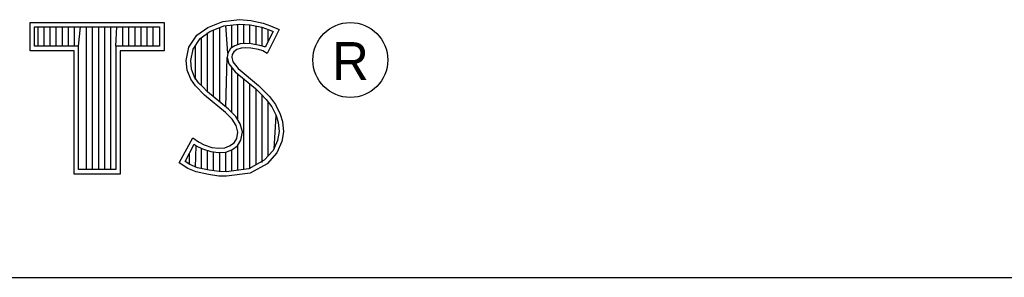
# Model space of a CAD drawing. Header units: inches. Extents: x 0 to 34, y 0 to 22.
# Tile 10 of 14: x 30.461 to 31.553, y 2.38 to 2.666. Entities that reach past the tile are written whole.
import ezdxf

# ---------------------------------------------------------------- set-up
doc = ezdxf.new("R2010")
doc.units = ezdxf.units.IN
doc.header["$LTSCALE"] = 1.87
doc.header["$MEASUREMENT"] = 0
doc.layers.add('DETAIL', color=7, linetype='CONTINUOUS')
doc.styles.add('TEXTSTYLE_2', font='txt')

msp = doc.modelspace()

# ---------------------------------------------------------------- linework, layer by layer
at = {"layer": 'DETAIL', "color": 2, "linetype": 'CONTINUOUS'}
for p, q in [((30.6863, 2.6642), (30.7049, 2.6662)), ((30.7049, 2.6662), (30.7173, 2.6653)), ((30.7173, 2.6653), (30.7309, 2.6624)), ((30.4727, 2.6631), (30.6211, 2.6631)), ((30.4727, 2.6317), (30.4727, 2.6631)), ((30.4776, 2.6583), (30.6162, 2.6583)), ((30.4776, 2.6366), (30.4776, 2.6583)), ((30.4815, 2.6366), (30.4815, 2.6583)), ((30.4882, 2.6366), (30.4882, 2.6583)), ((30.4949, 2.6366), (30.4949, 2.6583)), ((30.5016, 2.6366), (30.5016, 2.6583)), ((30.5084, 2.6366), (30.5084, 2.6583)), ((30.5151, 2.6366), (30.5151, 2.6583)), ((30.5218, 2.6366), (30.5218, 2.6583)), ((30.5263, 2.6366), (30.5285, 2.6583)), ((30.5352, 2.4996), (30.5352, 2.6583)), ((30.5419, 2.4996), (30.5419, 2.6583)), ((30.5486, 2.4996), (30.5486, 2.6583)), ((30.5553, 2.4996), (30.5553, 2.6583)), ((30.562, 2.4996), (30.562, 2.6583)), ((30.5675, 2.6366), (30.5688, 2.6583)), ((30.5755, 2.6366), (30.5755, 2.6583)), ((30.5822, 2.6366), (30.5822, 2.6583)), ((30.5889, 2.6366), (30.5889, 2.6583)), ((30.5956, 2.6366), (30.5956, 2.6583)), ((30.6023, 2.6366), (30.6023, 2.6583)), ((30.609, 2.6366), (30.609, 2.6583)), ((30.6162, 2.6583), (30.6162, 2.6366)), ((30.6211, 2.6631), (30.6211, 2.6317)), ((30.6576, 2.6488), (30.6695, 2.6575)), ((30.6695, 2.6575), (30.6863, 2.6642)), ((30.6719, 2.6532), (30.6875, 2.6594)), ((30.6761, 2.5804), (30.6761, 2.6549)), ((30.6829, 2.5748), (30.6829, 2.6576)), ((30.6875, 2.6594), (30.7049, 2.6613)), ((30.6917, 2.629), (30.6896, 2.6596)), ((30.6963, 2.635), (30.6963, 2.6604)), ((30.703, 2.6384), (30.703, 2.6611)), ((30.7049, 2.6613), (30.7166, 2.6605)), ((30.7097, 2.6396), (30.7097, 2.661)), ((30.7164, 2.6396), (30.7164, 2.6605)), ((30.7166, 2.6605), (30.7296, 2.6577)), ((30.7231, 2.6385), (30.7231, 2.6591)), ((30.7296, 2.6577), (30.7375, 2.655)), ((30.7298, 2.6368), (30.7298, 2.6576)), ((30.7309, 2.6624), (30.7393, 2.6595)), ((30.7486, 2.6552), (30.7353, 2.6286)), ((30.7365, 2.642), (30.7365, 2.6553)), ((30.7375, 2.655), (30.742, 2.6529)), ((30.7393, 2.6595), (30.7486, 2.6552)), ((30.6487, 2.6355), (30.6576, 2.6488)), ((30.6533, 2.6336), (30.6612, 2.6454)), ((30.6612, 2.6454), (30.6719, 2.6532)), ((30.6627, 2.5927), (30.6627, 2.6465)), ((30.6694, 2.586), (30.6694, 2.6514)), ((30.742, 2.6529), (30.7333, 2.6355)), ((30.5263, 2.6366), (30.4776, 2.6366)), ((30.5263, 2.4996), (30.5263, 2.6366)), ((30.6162, 2.6366), (30.5675, 2.6366)), ((30.5675, 2.6366), (30.5675, 2.4996)), ((30.6458, 2.621), (30.6487, 2.6355)), ((30.6507, 2.6208), (30.6533, 2.6336)), ((30.656, 2.5999), (30.656, 2.6377)), ((30.6949, 2.634), (30.6917, 2.629)), ((30.6995, 2.6373), (30.6949, 2.634)), ((30.7017, 2.6329), (30.6985, 2.6306)), ((30.7056, 2.6392), (30.6995, 2.6373)), ((30.7066, 2.6344), (30.7017, 2.6329)), ((30.7117, 2.6398), (30.7056, 2.6392)), ((30.7118, 2.6349), (30.7066, 2.6344)), ((30.7179, 2.6395), (30.7117, 2.6398)), ((30.7173, 2.6346), (30.7118, 2.6349)), ((30.726, 2.6329), (30.7173, 2.6346)), ((30.7272, 2.6376), (30.7179, 2.6395)), ((30.7306, 2.6315), (30.726, 2.6329)), ((30.7327, 2.6359), (30.7272, 2.6376)), ((30.7333, 2.6355), (30.7327, 2.6359)), ((30.5214, 2.6317), (30.4727, 2.6317)), ((30.5214, 2.4947), (30.5214, 2.6317)), ((30.6211, 2.6317), (30.5724, 2.6317)), ((30.5724, 2.6317), (30.5724, 2.4947)), ((30.6469, 2.61), (30.6458, 2.621)), ((30.6896, 2.5692), (30.6912, 2.6242)), ((30.6917, 2.629), (30.6912, 2.6242)), ((30.6912, 2.6242), (30.6928, 2.6171)), ((30.6965, 2.6274), (30.6962, 2.6245)), ((30.6962, 2.6245), (30.6973, 2.6193)), ((30.6985, 2.6306), (30.6965, 2.6274)), ((30.7353, 2.6286), (30.7306, 2.6315)), ((30.6507, 2.6002), (30.6469, 2.61)), ((30.6517, 2.6112), (30.6507, 2.6208)), ((30.655, 2.6025), (30.6517, 2.6112)), ((30.6928, 2.6171), (30.6999, 2.6083)), ((30.6963, 2.563), (30.6963, 2.6128)), ((30.6973, 2.6193), (30.7034, 2.6118)), ((30.7034, 2.6118), (30.7257, 2.5932)), ((30.6559, 2.5927), (30.6507, 2.6002)), ((30.6597, 2.5958), (30.655, 2.6025)), ((30.6999, 2.6083), (30.7224, 2.5896)), ((30.703, 2.5548), (30.703, 2.6058)), ((30.7097, 2.4997), (30.7097, 2.6002)), ((30.666, 2.5825), (30.6559, 2.5927)), ((30.6637, 2.5918), (30.6597, 2.5958)), ((30.6693, 2.5861), (30.6637, 2.5918)), ((30.7164, 2.5006), (30.7164, 2.5946)), ((30.7224, 2.5896), (30.7283, 2.5837)), ((30.7231, 2.5049), (30.7231, 2.5889)), ((30.7257, 2.5932), (30.7318, 2.5872)), ((30.6892, 2.5631), (30.666, 2.5825)), ((30.6925, 2.5667), (30.6693, 2.5861)), ((30.7283, 2.5837), (30.7342, 2.5776)), ((30.7298, 2.5074), (30.7298, 2.5821)), ((30.7318, 2.5872), (30.7379, 2.5808)), ((30.7342, 2.5776), (30.7407, 2.5692)), ((30.7379, 2.5808), (30.7448, 2.5718)), ((30.7006, 2.5587), (30.6925, 2.5667)), ((30.7365, 2.5148), (30.7365, 2.5745)), ((30.7407, 2.5692), (30.7455, 2.5596)), ((30.7448, 2.5718), (30.75, 2.5614)), ((30.6967, 2.5556), (30.6892, 2.5631)), ((30.7011, 2.5487), (30.6967, 2.5556)), ((30.7056, 2.5506), (30.7006, 2.5587)), ((30.7433, 2.5222), (30.7455, 2.5596)), ((30.7455, 2.5596), (30.7478, 2.5521)), ((30.75, 2.5614), (30.7526, 2.553)), ((30.7031, 2.5414), (30.7011, 2.5487)), ((30.7081, 2.5416), (30.7056, 2.5506)), ((30.7478, 2.5521), (30.7486, 2.5419)), ((30.7526, 2.553), (30.7535, 2.5417)), ((30.6379, 2.5073), (30.653, 2.535)), ((30.653, 2.535), (30.6594, 2.5304)), ((30.6988, 2.5295), (30.7017, 2.5342)), ((30.7017, 2.5342), (30.7031, 2.5414)), ((30.7063, 2.5323), (30.7081, 2.5416)), ((30.7486, 2.5419), (30.7471, 2.5321)), ((30.7535, 2.5417), (30.7518, 2.5307)), ((30.6444, 2.5088), (30.6546, 2.5278)), ((30.6546, 2.5278), (30.6568, 2.5262)), ((30.656, 2.5023), (30.6568, 2.5262)), ((30.6568, 2.5262), (30.6639, 2.5227)), ((30.6594, 2.5304), (30.6657, 2.5272)), ((30.6627, 2.5008), (30.6627, 2.5231)), ((30.6639, 2.5227), (30.6731, 2.5196)), ((30.6657, 2.5272), (30.6741, 2.5243)), ((30.6741, 2.5243), (30.6817, 2.5235)), ((30.6817, 2.5235), (30.6886, 2.524)), ((30.6886, 2.524), (30.6938, 2.5261)), ((30.6938, 2.5261), (30.6988, 2.5295)), ((30.6962, 2.5217), (30.7024, 2.5261)), ((30.7024, 2.5261), (30.7063, 2.5323)), ((30.703, 2.4988), (30.703, 2.5266)), ((30.7471, 2.5321), (30.7421, 2.521)), ((30.7518, 2.5307), (30.7463, 2.5183)), ((30.6493, 2.5054), (30.6493, 2.518)), ((30.6694, 2.4993), (30.6694, 2.5208)), ((30.6731, 2.5196), (30.6816, 2.5186)), ((30.6761, 2.4983), (30.6761, 2.5192)), ((30.6816, 2.5186), (30.6897, 2.5192)), ((30.6829, 2.4973), (30.6829, 2.5184)), ((30.6896, 2.497), (30.6896, 2.5192)), ((30.6897, 2.5192), (30.6962, 2.5217)), ((30.6963, 2.4979), (30.6963, 2.5218)), ((30.7421, 2.521), (30.7322, 2.51)), ((30.7463, 2.5183), (30.7353, 2.5061)), ((30.6475, 2.5009), (30.6379, 2.5073)), ((30.6498, 2.5052), (30.6444, 2.5088)), ((30.6568, 2.4971), (30.6475, 2.5009)), ((30.6582, 2.5018), (30.6498, 2.5052)), ((30.6713, 2.499), (30.6582, 2.5018)), ((30.7322, 2.51), (30.7152, 2.5004)), ((30.7353, 2.5061), (30.7167, 2.4957)), ((30.5724, 2.4947), (30.5214, 2.4947)), ((30.5675, 2.4996), (30.5263, 2.4996)), ((30.6704, 2.4942), (30.6568, 2.4971)), ((30.682, 2.4925), (30.6704, 2.4942)), ((30.6824, 2.4974), (30.6713, 2.499)), ((30.6904, 2.4922), (30.682, 2.4925)), ((30.6901, 2.4971), (30.6824, 2.4974)), ((30.7152, 2.5004), (30.6901, 2.4971)), ((30.7167, 2.4957), (30.6904, 2.4922)), ((28.7231, 2.38), (33.5, 2.38))]:
    msp.add_line(p, q, dxfattribs=at)
msp.add_circle((30.8277, 2.6214), 0.0416, dxfattribs=at)

# ---------------------------------------------------------------- texts
at = {"layer": 'DETAIL', "color": 2, "linetype": 'CONTINUOUS', "insert": (30.8076, 2.6413), "char_height": 0.042, "width": 0.041979, "attachment_point": 1, "line_spacing_factor": 0.9, "style": 'TEXTSTYLE_2'}
msp.add_mtext('R', dxfattribs=at)

doc.saveas('drawing.dxf')
